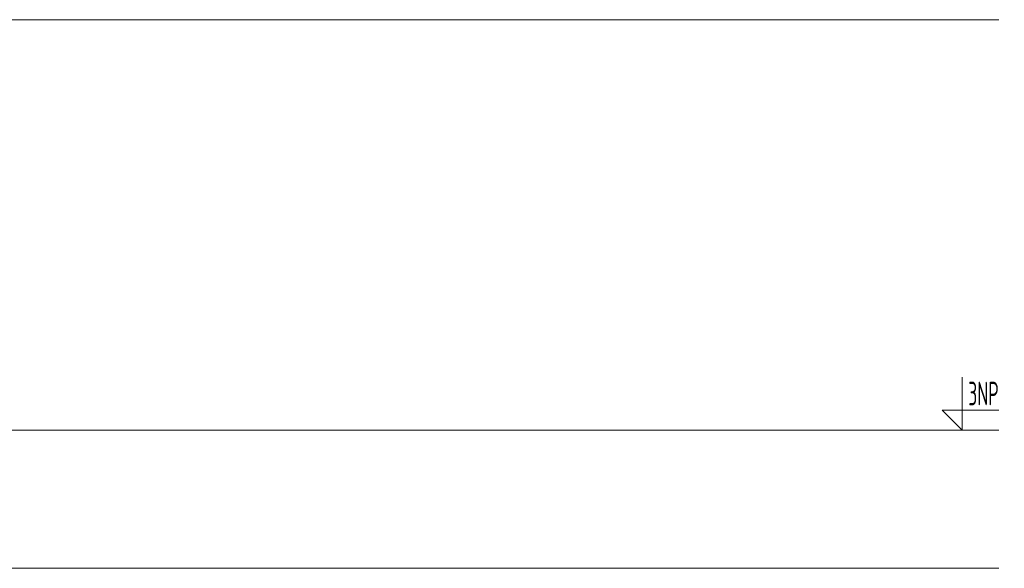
# Model space of a CAD drawing. Header units: millimetres. Extents: x 17747 to 112039, y -74980 to 446921.
# Tile 114 of 256: x 50988 to 56197, y -69410 to -66509. Entities that reach past the tile are written whole.
import ezdxf

# ---------------------------------------------------------------- set-up
doc = ezdxf.new("R2010")
doc.units = ezdxf.units.MM
doc.linetypes.add('phl_thick', pattern=[0])
doc.layers.add('UT_KOTY - DIMENZE', color=7, linetype='Continuous', lineweight=5)
doc.layers.add('VZT_50 POPIS - OBECNE', color=7, linetype='Continuous', lineweight=5)
doc.styles.add('ISOCP 2.5', font='isocp.shx', dxfattribs={"width": 0.6, "height": 2.5})

msp = doc.modelspace()

# ---------------------------------------------------------------- linework, layer by layer
at = {"layer": 'VZT_50 POPIS - OBECNE', "linetype": 'phl_thick'}
for p, q in [((28093.1, -66509.4), (56168, -66509.4)), ((55974, -68399.4), (55974, -68679.4)), ((55974, -68679.4), (55868, -68573.4)), ((55868, -68573.4), (56168, -68573.4)), ((28093.1, -68679.4), (56168, -68679.4)), ((28093.1, -69410.3), (56168, -69410.3))]:
    msp.add_line(p, q, dxfattribs=at)

# ---------------------------------------------------------------- texts
at = {"layer": 'UT_KOTY - DIMENZE', "linetype": 'phl_thick', "style": 'ISOCP 2.5', "width": 0.6}
msp.add_text('3NP', height=125, dxfattribs=at).set_placement((56006.7, -68548.9))

doc.saveas('drawing.dxf')
